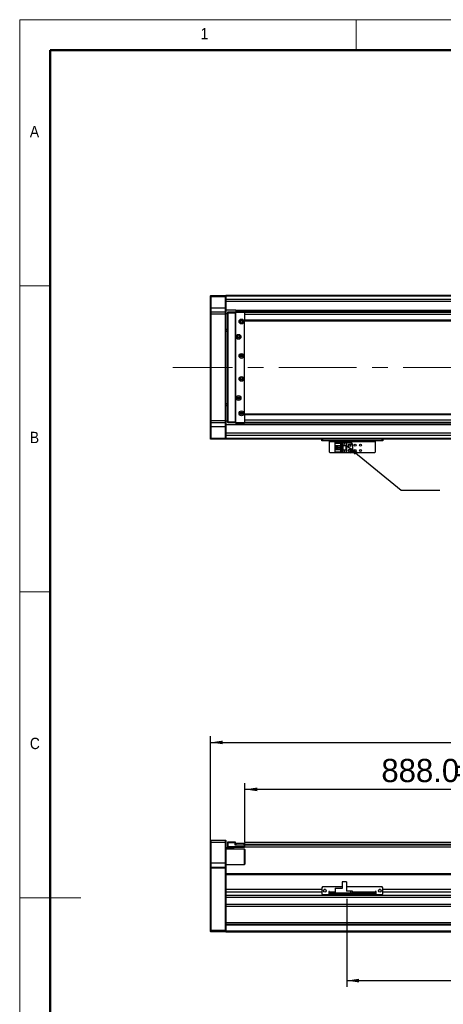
# Model space of a CAD drawing. Header units: millimetres. Extents: x 40 to 3320, y 40 to 2336.
# Tile 2 of 6: x 40 to 594, y 1049 to 2336. Entities that reach past the tile are written whole.
import ezdxf

# ---------------------------------------------------------------- set-up
doc = ezdxf.new("R2010")
doc.units = ezdxf.units.MM
doc.header["$LTSCALE"] = 8
doc.linetypes.add('CENTERX2', pattern=[20.32, 12.7, -2.54, 2.54, -2.54])
doc.layers.add('DIMNS', color=7, linetype='Continuous')
doc.styles.add('SLDTEXTSTYLE0', font='Gothic.ttf', dxfattribs={"width": 0.913})
doc.styles.add('SLDTEXTSTYLE7', font='txt')
doc.dimstyles.new('SLDDIMSTYLE1', dxfattribs={"dimtxt": 30.4, "dimasz": 16, "dimexe": 0, "dimexo": 0.0625, "dimgap": 7.6, "dimtad": 2, "dimdec": 1, "dimrnd": 1e-09, "dimzin": 4, "dimdsep": 46, "dimtxsty": 'SLDTEXTSTYLE7', "dimsah": 1, "dimcen": 0.09, "dimadec": 0, "dimazin": 1, "dimtfac": 1, "dimtdec": 1, "dimtofl": 0, "dimtmove": 0, "dimatfit": 3, "dimfxl": 0, "dimfrac": 2, "dimtolj": 1, "dimtzin": 12, "dimarcsym": 0})
doc.dimstyles.new('SLDDIMSTYLE3', dxfattribs={"dimtxt": 0.18, "dimasz": 16, "dimexe": 0, "dimexo": 0.0625, "dimgap": 0, "dimtad": 0, "dimtih": 1, "dimtoh": 1, "dimdec": 0, "dimrnd": 1e-09, "dimzin": 0, "dimdsep": 46, "dimtxsty": 'Standard', "dimsah": 1, "dimcen": 0.09, "dimadec": 0, "dimazin": 0, "dimtfac": 16, "dimtdec": 0, "dimtofl": 0, "dimtmove": 0, "dimatfit": 3, "dimfxl": 0, "dimfrac": 2, "dimtolj": 1, "dimtzin": 0, "dimarcsym": 0})

# ---------------------------------------------------------------- blocks, each defined once
blk = doc.blocks.new('_D_7')
at = {"layer": 'DIMNS'}
for p, q in [((334.7, 1261.3), (334.7, 1337.7)), ((1222.7, 1329.7), (334.7, 1329.7)), ((1222.7, 1267.3), (1222.7, 1337.7))]:
    blk.add_line(p, q, dxfattribs=at)
for points in [[(334.7, 1329.7), (350.7, 1327.3), (350.7, 1332.1)], [(1222.7, 1329.7), (1206.7, 1332.1), (1206.7, 1327.3)]]:
    blk.add_solid(points, dxfattribs=at)
at = {"layer": 'DIMNS', "char_height": 30.4, "attachment_point": 1, "style": 'SLDTEXTSTYLE7'}
for s, insert in [('888.0', (513.1, 1369.6)), ('=T/2+18mm', (610, 1369.6))]:
    blk.add_mtext(s, dxfattribs=dict(at, insert=insert))
blk = doc.blocks.new('_D_10')
at = {"layer": 'DIMNS'}
for p, q in [((289.7, 1236.8), (289.7, 1399.1)), ((289.7, 1391.1), (2405.7, 1391.1)), ((2405.7, 1236.8), (2405.7, 1399.1))]:
    blk.add_line(p, q, dxfattribs=at)
for points in [[(289.7, 1391.1), (305.7, 1388.7), (305.7, 1393.5)], [(2405.7, 1391.1), (2389.7, 1393.5), (2389.7, 1388.7)]]:
    blk.add_solid(points, dxfattribs=at)
at = {"layer": 'DIMNS', "insert": (1268.8, 1431), "char_height": 30.4, "attachment_point": 1, "style": 'SLDTEXTSTYLE7'}
blk.add_mtext('2116.0', dxfattribs=at)
blk = doc.blocks.new('_D_11')
at = {"layer": 'DIMNS'}
for p, q in [((467.7, 1186.5), (467.7, 1071.7)), ((1337.7, 1193.5), (1337.7, 1071.7)), ((467.7, 1079.7), (1337.7, 1079.7))]:
    blk.add_line(p, q, dxfattribs=at)
for points in [[(467.7, 1079.7), (483.7, 1077.3), (483.7, 1082.1)], [(1337.7, 1079.7), (1321.7, 1082.1), (1321.7, 1077.3)]]:
    blk.add_solid(points, dxfattribs=at)
at = {"layer": 'DIMNS', "insert": (880, 1119.6), "char_height": 30.4, "attachment_point": 1, "style": 'SLDTEXTSTYLE7'}
blk.add_mtext('870.0', dxfattribs=at)

msp = doc.modelspace()

# ---------------------------------------------------------------- linework, layer by layer
at = {"color": 7, "linetype": 'Continuous', "lineweight": 18}
for p, q in [((3320, 2336), (40, 2336)), ((40, 2336), (40, 40)), ((480, 2296), (480, 2336)), ((80, 2296), (3280, 2296)), ((80, 2296), (80, 80)), ((80, 1988), (40, 1988)), ((40, 1588), (80, 1588)), ((40, 1188), (120, 1188))]:
    msp.add_line(p, q, dxfattribs=at)
at = {"color": 7, "linetype": 'Continuous', "lineweight": 50}
for p, q in [((3280, 2296), (80, 2296)), ((80, 2296), (80, 80))]:
    msp.add_line(p, q, dxfattribs=at)
at = {"color": 7, "linetype": 'Continuous', "lineweight": 25}
for p, q in [((289.6647368, 1975.0637578), (289.9647866, 1975.3637554)), ((289.6647368, 1973.8637598), (289.6647368, 1975.0637578)), ((289.6647368, 1973.8637598), (289.9647866, 1973.8637598)), ((289.6647368, 1958.8637592), (289.6647368, 1973.8637598)), ((289.9647866, 1975.3637554), (289.9647866, 1973.8637598)), ((289.9647866, 1975.3637554), (309.3647872, 1975.3637554)), ((289.9647866, 1973.8637598), (289.9647866, 1958.8637592)), ((309.3647872, 1973.8637598), (289.9647866, 1973.8637598)), ((309.3647872, 1973.8637598), (309.3647872, 1975.3637554)), ((309.3647872, 1975.3637554), (309.6647773, 1975.0637578)), ((309.3647872, 1958.8637592), (309.3647872, 1973.8637598)), ((309.3647872, 1973.8637598), (309.6647773, 1973.8637598)), ((1258.1647549, 1975.3637554), (309.6647773, 1975.3637554)), ((309.6647773, 1975.3637554), (309.6647773, 1975.0637578)), ((309.6647773, 1975.0637578), (309.6647773, 1973.8637598)), ((309.6647773, 1974.8637618), (1258.1647549, 1974.8637618)), ((309.6647773, 1973.8637598), (309.6647773, 1958.8637592)), ((1222.6647649, 1970.3637601), (309.6647773, 1970.3637601)), ((427.6647781, 1975.1637594), (1258.1647549, 1975.1637594)), ((427.6647781, 1975.1637594), (427.6647781, 1974.9637561)), ((427.6647781, 1974.9637561), (1258.1647549, 1974.9637561)), ((427.6647781, 1974.8637618), (427.6647781, 1974.9637561)), ((289.6647368, 1958.8637592), (289.9647866, 1958.8637592)), ((289.6647368, 1953.5637589), (289.6647368, 1958.8637592)), ((289.9647866, 1958.8637592), (289.9647866, 1953.8637565)), ((309.3647872, 1958.8637592), (289.9647866, 1958.8637592)), ((309.3647872, 1953.8637565), (309.3647872, 1958.8637592)), ((309.3647872, 1958.8637592), (309.6647773, 1958.8637592)), ((309.6647773, 1958.8637592), (309.6647773, 1953.5637589)), ((289.9647866, 1953.8637565), (289.6647368, 1953.5637589)), ((289.6647368, 1950.8637579), (289.6647368, 1953.5637589)), ((289.9647866, 1950.8637579), (289.6647368, 1950.8637579)), ((289.6647368, 1811.8637593), (289.6647368, 1950.8637579)), ((289.9647866, 1953.8637565), (289.9647866, 1950.8637579)), ((289.9647866, 1953.8637565), (309.3647872, 1953.8637565)), ((309.3647872, 1950.8637579), (289.9647866, 1950.8637579)), ((289.9647866, 1950.8637579), (289.9647866, 1811.8637593)), ((309.3647872, 1950.8637579), (309.3647872, 1953.8637565)), ((309.3647872, 1953.8637565), (309.6647773, 1953.5637589)), ((309.3647872, 1950.8637579), (309.6647773, 1950.8637579)), ((309.3647872, 1811.8637593), (309.3647872, 1950.8637579)), ((322.6647888, 1956.3637616), (309.6647773, 1956.3637616)), ((309.6647773, 1953.5637589), (309.6647773, 1950.8637579)), ((312.164775, 1951.3637589), (309.6647773, 1951.3637589)), ((309.6647773, 1950.8637579), (309.6647773, 1811.8637593)), ((312.164775, 1953.5637589), (312.4647651, 1953.8637565)), ((312.164775, 1952.3637609), (312.164775, 1953.5637589)), ((312.164775, 1952.3637609), (312.4647651, 1952.3637609)), ((312.164775, 1810.3637563), (312.164775, 1952.3637609)), ((312.4647651, 1953.8637565), (312.4647651, 1952.3637609)), ((312.4647651, 1953.8637565), (321.6647421, 1953.8637565)), ((312.4647651, 1952.3637609), (312.4647651, 1810.3637563)), ((321.6647421, 1952.3637609), (312.4647651, 1952.3637609)), ((321.6647421, 1953.8637565), (321.6647421, 1952.3637609)), ((321.6647421, 1953.8637565), (333.86474, 1953.8637565)), ((333.86474, 1953.5637589), (321.6647421, 1953.5637589)), ((321.6647421, 1952.3637609), (321.6647421, 1810.3637563)), ((322.6647888, 1953.3637555), (322.1647654, 1952.8637619)), ((322.1647654, 1952.8637619), (322.1647654, 1809.8637553)), ((322.6647888, 1956.3637616), (322.6647888, 1955.9337588)), ((322.6647888, 1956.3637616), (1222.6647649, 1956.3637616)), ((322.6647888, 1955.9337588), (322.6647888, 1955.3596692)), ((1222.6647649, 1955.9337588), (322.6647888, 1955.9337588)), ((322.6647888, 1955.3596692), (1222.6647649, 1955.3596692)), ((322.6647888, 1955.3596692), (322.6647888, 1953.8637565)), ((333.6647664, 1953.3637555), (322.6647888, 1953.3637555)), ((334.1647897, 1952.8637619), (333.6647664, 1953.3637555)), ((333.86474, 1953.8637565), (333.86474, 1953.5637589)), ((334.1647897, 1953.5637589), (333.86474, 1953.8637565)), ((333.86474, 1953.1637596), (333.86474, 1953.5637589)), ((334.1647897, 1953.5637589), (333.86474, 1953.5637589)), ((334.1647897, 1953.5637589), (334.1647897, 1953.3637555)), ((2360.1648126, 1953.3637555), (334.1647897, 1953.3637555)), ((334.1647897, 1953.3637555), (334.1647897, 1952.8637619)), ((334.1647897, 1952.7254345), (334.1647897, 1952.8637619)), ((334.1647897, 1952.7254345), (334.1647897, 1950.3637569)), ((2360.1648126, 1950.3637569), (334.1647897, 1950.3637569)), ((334.1647897, 1950.3637569), (334.1647897, 1943.3637539)), ((309.6647773, 1931.3637593), (312.164775, 1931.3637593)), ((2360.1648126, 1943.3637539), (334.1647897, 1943.3637539)), ((334.1647897, 1943.3637539), (334.1647897, 1942.3637556)), ((334.1647897, 1942.3637556), (2360.1648126, 1942.3637556)), ((334.1647897, 1820.3637616), (334.1647897, 1942.3637556)), ((309.6647773, 1929.363759), (312.164775, 1929.363759)), ((312.164775, 1928.363757), (309.6647773, 1928.363757)), ((309.6647773, 1834.3637602), (312.164775, 1834.3637602)), ((312.164775, 1833.3637582), (309.6647773, 1833.3637582)), ((312.164775, 1831.3637579), (309.6647773, 1831.3637579)), ((2360.1648126, 1820.3637616), (334.1647897, 1820.3637616)), ((334.1647897, 1820.3637616), (334.1647897, 1819.3637596)), ((2360.1648126, 1819.3637596), (334.1647897, 1819.3637596)), ((334.1647897, 1819.3637596), (334.1647897, 1812.3637603)), ((289.9647866, 1811.8637593), (289.6647368, 1811.8637593)), ((289.6647368, 1809.1637583), (289.6647368, 1811.8637593)), ((289.9647866, 1808.8637607), (289.6647368, 1809.1637583)), ((289.6647368, 1803.863758), (289.6647368, 1809.1637583)), ((289.9647866, 1803.863758), (289.6647368, 1803.863758)), ((289.6647368, 1788.8637574), (289.6647368, 1803.863758)), ((289.9647866, 1811.8637593), (309.3647872, 1811.8637593)), ((289.9647866, 1811.8637593), (289.9647866, 1808.8637607)), ((309.3647872, 1808.8637607), (289.9647866, 1808.8637607)), ((289.9647866, 1808.8637607), (289.9647866, 1803.863758)), ((309.3647872, 1803.863758), (289.9647866, 1803.863758)), ((289.9647866, 1803.863758), (289.9647866, 1788.8637574)), ((309.3647872, 1811.8637593), (309.6647773, 1811.8637593)), ((309.3647872, 1808.8637607), (309.3647872, 1811.8637593)), ((309.3647872, 1808.8637607), (309.6647773, 1809.1637583)), ((309.3647872, 1803.863758), (309.3647872, 1808.8637607)), ((309.6647773, 1803.863758), (309.3647872, 1803.863758)), ((309.3647872, 1788.8637574), (309.3647872, 1803.863758)), ((309.6647773, 1811.8637593), (309.6647773, 1809.1637583)), ((309.6647773, 1811.3637583), (312.164775, 1811.3637583)), ((309.6647773, 1809.1637583), (309.6647773, 1803.863758)), ((322.6647888, 1806.3637556), (309.6647773, 1806.3637556)), ((309.6647773, 1803.863758), (309.6647773, 1788.8637574)), ((312.164775, 1810.3637563), (312.4647651, 1810.3637563)), ((312.164775, 1809.1637583), (312.164775, 1810.3637563)), ((312.164775, 1809.1637583), (312.4647651, 1808.8637607)), ((312.4647651, 1810.3637563), (321.6647421, 1810.3637563)), ((312.4647651, 1810.3637563), (312.4647651, 1808.8637607)), ((321.6647421, 1808.8637607), (312.4647651, 1808.8637607)), ((321.6647421, 1810.3637563), (321.6647421, 1808.8637607)), ((321.6647421, 1809.1637583), (333.86474, 1809.1637583)), ((333.86474, 1808.8637607), (321.6647421, 1808.8637607)), ((322.1647654, 1809.8637553), (322.6647888, 1809.3637617)), ((322.6647888, 1809.3637617), (333.6647664, 1809.3637617)), ((322.6647888, 1808.8637607), (322.6647888, 1807.367848)), ((1220.414183, 1807.367848), (322.6647888, 1807.367848)), ((322.6647888, 1807.367848), (322.6647888, 1806.7937584)), ((1221.179894, 1806.7937584), (322.6647888, 1806.7937584)), ((322.6647888, 1806.7937584), (322.6647888, 1806.3637556)), ((1222.6647649, 1806.3637556), (322.6647888, 1806.3637556)), ((333.6647664, 1809.3637617), (334.1647897, 1809.8637553)), ((333.86474, 1809.1637583), (333.86474, 1809.5637576)), ((333.86474, 1809.1637583), (334.1647897, 1809.1637583)), ((333.86474, 1809.1637583), (333.86474, 1808.8637607)), ((333.86474, 1808.8637607), (334.1647897, 1809.1637583)), ((2360.1648126, 1812.3637603), (334.1647897, 1812.3637603)), ((334.1647897, 1812.3637603), (334.1647897, 1810.0020827)), ((334.1647897, 1809.8637553), (334.1647897, 1810.0020827)), ((334.1647897, 1809.8637553), (334.1647897, 1809.3637617)), ((2360.1648126, 1809.3637617), (334.1647897, 1809.3637617)), ((334.1647897, 1809.3637617), (334.1647897, 1809.1637583)), ((1222.6647649, 1792.363757), (309.6647773, 1792.363757)), ((289.9647866, 1788.8637574), (289.6647368, 1788.8637574)), ((289.6647368, 1787.6637594), (289.6647368, 1788.8637574)), ((289.9647866, 1787.3637618), (289.6647368, 1787.6637594)), ((289.9647866, 1788.8637574), (309.3647872, 1788.8637574)), ((289.9647866, 1788.8637574), (289.9647866, 1787.3637618)), ((309.3647872, 1787.3637618), (289.9647866, 1787.3637618)), ((309.6647773, 1788.8637574), (309.3647872, 1788.8637574)), ((309.3647872, 1787.3637618), (309.3647872, 1788.8637574)), ((309.6647773, 1787.6637594), (309.3647872, 1787.3637618)), ((309.6647773, 1788.8637574), (309.6647773, 1787.6637594)), ((309.6647773, 1787.6637594), (309.6647773, 1787.3637618)), ((1337.6647745, 1787.3637618), (309.6647773, 1787.3637618)), ((435.1647709, 1785.3637578), (435.1647709, 1787.3637618)), ((436.164758, 1785.3637578), (435.1647709, 1785.3637578)), ((436.164758, 1787.3637618), (436.164758, 1785.3637578)), ((514.1647671, 1785.3637578), (436.164758, 1785.3637578)), ((445.1647614, 1785.3637578), (445.1647614, 1784.3637557)), ((445.1647614, 1784.3637557), (505.1647638, 1784.3637557)), ((445.1647614, 1770.5637606), (445.1647614, 1784.3637557)), ((452.4647508, 1782.2637574), (452.4647508, 1783.0637561)), ((452.4647508, 1783.0637561), (461.6647576, 1783.0637561)), ((460.7647572, 1782.2637574), (452.4647508, 1782.2637574)), ((452.4647508, 1782.2637574), (452.4647508, 1781.7637564)), ((460.2647637, 1781.7637564), (452.4647508, 1781.7637564)), ((452.4647508, 1779.1637571), (452.4647508, 1781.7637564)), ((452.4647508, 1779.1637571), (458.6647664, 1779.1637571)), ((452.4647508, 1773.5637592), (452.4647508, 1779.1637571)), ((453.7647579, 1773.5637592), (453.7647579, 1779.1637571)), ((454.2647515, 1778.8137586), (454.2647515, 1779.1637571)), ((458.6647664, 1778.8137586), (454.2647515, 1778.8137586)), ((454.2647515, 1773.9137577), (454.2647515, 1778.8137586)), ((457.0647691, 1777.1637605), (455.2247737, 1777.1637605)), ((455.2247737, 1777.1637605), (455.2247737, 1775.5637558)), ((457.0647691, 1777.1637605), (457.0647691, 1775.5637558)), ((458.6647664, 1779.1637571), (458.6647664, 1773.5637592)), ((460.2647637, 1781.7637564), (460.7647572, 1782.2637574)), ((460.2647637, 1770.9637599), (460.2647637, 1781.7637564)), ((460.7647572, 1770.4637589), (460.7647572, 1782.2637574)), ((461.6647576, 1783.0637561), (461.6647576, 1779.3637605)), ((461.6647576, 1783.0637561), (467.6647697, 1783.0637561)), ((461.6647576, 1779.3637605), (467.6647697, 1779.3637605)), ((461.6647576, 1779.3637605), (461.6647576, 1773.3637558)), ((462.1647511, 1779.3637605), (462.1647511, 1773.3637558)), ((462.4647711, 1779.3637605), (462.4647711, 1773.3637558)), ((464.0647684, 1781.5637605), (464.2647718, 1781.5637605)), ((464.6647785, 1780.3637551), (464.0647684, 1781.5637605)), ((464.2647718, 1781.9637598), (465.0647555, 1781.9637598)), ((464.2647718, 1781.5637605), (464.2647718, 1781.9637598)), ((465.2647589, 1781.5637605), (464.6647785, 1780.3637551)), ((465.0647555, 1781.9637598), (465.0647555, 1781.5637605)), ((465.0647555, 1781.5637605), (465.2647589, 1781.5637605)), ((466.8647562, 1773.3637558), (466.8647562, 1779.3637605)), ((467.1647762, 1773.3637558), (467.1647762, 1779.3637605)), ((467.6647697, 1783.0637561), (467.6647697, 1779.3637605)), ((467.6647697, 1783.0637561), (473.1647585, 1783.0637561)), ((467.6647697, 1779.3637605), (467.6647697, 1773.3637558)), ((475.1647626, 1781.0637595), (475.1647626, 1771.6637568)), ((505.1647638, 1784.3637557), (505.1647638, 1785.3637578)), ((505.1647638, 1784.3637557), (505.1647638, 1770.5637606)), ((514.1647671, 1785.3637578), (514.1647671, 1787.3637618)), ((515.1647542, 1785.3637578), (514.1647671, 1785.3637578)), ((515.1647542, 1787.3637618), (515.1647542, 1785.3637578)), ((445.1647614, 1770.5637606), (446.1647783, 1769.5637585)), ((504.1647766, 1769.5637585), (446.1647783, 1769.5637585)), ((458.6647664, 1773.5637592), (452.4647508, 1773.5637592)), ((452.4647508, 1770.9637599), (452.4647508, 1773.5637592)), ((452.4647508, 1770.9637599), (460.2647637, 1770.9637599)), ((452.4647508, 1770.9637599), (452.4647508, 1770.4637589)), ((452.4647508, 1770.4637589), (460.7647572, 1770.4637589)), ((452.4647508, 1769.6637602), (452.4647508, 1770.4637589)), ((461.6647576, 1769.6637602), (452.4647508, 1769.6637602)), ((454.2647515, 1773.5637592), (454.2647515, 1773.9137577)), ((454.2647515, 1773.9137577), (458.6647664, 1773.9137577)), ((455.2247737, 1775.5637558), (457.0647691, 1775.5637558)), ((460.7647572, 1770.4637589), (460.2647637, 1770.9637599)), ((461.6647576, 1773.3637558), (461.6647576, 1769.6637602)), ((467.6647697, 1773.3637558), (461.6647576, 1773.3637558)), ((467.6647697, 1769.6637602), (461.6647576, 1769.6637602)), ((464.0647684, 1771.9637619), (464.2647718, 1771.9637619)), ((464.6647785, 1770.7637565), (464.0647684, 1771.9637619)), ((464.2647718, 1772.3637612), (465.0647555, 1772.3637612)), ((464.2647718, 1771.9637619), (464.2647718, 1772.3637612)), ((465.2647589, 1771.9637619), (464.6647785, 1770.7637565)), ((465.0647555, 1772.3637612), (465.0647555, 1771.9637619)), ((465.0647555, 1771.9637619), (465.2647589, 1771.9637619)), ((467.6647697, 1773.3637558), (467.6647697, 1769.6637602)), ((473.1647585, 1769.6637602), (467.6647697, 1769.6637602)), ((504.1647766, 1769.5637585), (505.1647638, 1770.5637606)), ((289.9647866, 1263.1298953), (289.6647368, 1262.8298977)), ((289.6647368, 1260.1298967), (289.6647368, 1262.8298977)), ((289.9647866, 1263.1298953), (289.9647866, 1260.1298967)), ((289.9647866, 1263.1298953), (309.3647872, 1263.1298953)), ((309.3647872, 1260.1298967), (309.3647872, 1263.1298953)), ((309.3647872, 1263.1298953), (309.6647773, 1262.8298977)), ((309.6647773, 1262.8298977), (309.6647773, 1260.1298967)), ((289.9647866, 1260.1298967), (289.6647368, 1260.1298967)), ((289.6647368, 1233.1298979), (289.6647368, 1260.1298967)), ((309.3647872, 1260.1298967), (289.9647866, 1260.1298967)), ((289.9647866, 1260.1298967), (289.9647866, 1233.1298979)), ((309.3647872, 1233.1298979), (309.3647872, 1260.1298967)), ((309.3647872, 1260.1298967), (309.6647773, 1260.1298967)), ((309.6647773, 1260.1298967), (309.6647773, 1233.1298979)), ((309.6647773, 1253.6298984), (312.4647651, 1253.6298984)), ((319.6647678, 1252.6298964), (309.6647773, 1252.6298964)), ((334.1647897, 1251.6299018), (309.6647773, 1251.6299018)), ((312.164775, 1260.8299011), (312.4647651, 1261.1298987)), ((312.164775, 1259.6298957), (312.164775, 1260.8299011)), ((312.164775, 1259.6298957), (312.4647651, 1259.6298957)), ((312.164775, 1255.1299015), (312.164775, 1259.6298957)), ((312.164775, 1253.9298961), (312.164775, 1255.1299015)), ((312.4647651, 1255.1299015), (312.164775, 1255.1299015)), ((312.4647651, 1253.6298984), (312.164775, 1253.9298961)), ((312.4647651, 1261.1298987), (312.4647651, 1259.6298957)), ((312.4647651, 1261.1298987), (321.6647421, 1261.1298987)), ((321.6647421, 1259.6298957), (312.4647651, 1259.6298957)), ((312.4647651, 1259.6298957), (312.4647651, 1255.1299015)), ((312.4647651, 1255.1299015), (312.4647651, 1253.6298984)), ((312.4647651, 1255.1299015), (333.86474, 1255.1299015)), ((333.86474, 1253.6298984), (312.4647651, 1253.6298984)), ((319.6647678, 1253.6298984), (319.6647678, 1252.6298964)), ((319.6647678, 1252.6298964), (319.6647678, 1251.6299018)), ((321.6647421, 1261.1298987), (321.6647421, 1259.6298957)), ((321.6647421, 1256.8299004), (321.6647421, 1259.6298957)), ((321.6647421, 1257.1298981), (333.86474, 1257.1298981)), ((333.86474, 1256.8299004), (321.6647421, 1256.8299004)), ((322.1647654, 1257.3299015), (322.1647654, 1259.3298981)), ((322.1647654, 1259.3298981), (322.6647888, 1259.3298981)), ((322.1647654, 1257.1298981), (322.1647654, 1257.3299015)), ((322.6647888, 1257.3299015), (322.1647654, 1257.3299015)), ((322.6647888, 1259.3298981), (322.6647888, 1257.3299015)), ((322.6647888, 1259.3298981), (333.6647664, 1259.3298981)), ((322.6647888, 1257.3299015), (333.6647664, 1257.3299015)), ((333.6647664, 1257.3299015), (333.6647664, 1259.3298981)), ((333.6647664, 1259.3298981), (334.1647897, 1259.3298981)), ((334.1647897, 1257.3299015), (333.6647664, 1257.3299015)), ((333.86474, 1257.1298981), (334.1647897, 1257.1298981)), ((333.86474, 1257.1298981), (333.86474, 1256.8299004)), ((333.86474, 1257.1298981), (334.1647897, 1256.8299004)), ((333.86474, 1255.1299015), (333.86474, 1256.8299004)), ((333.86474, 1256.8299004), (334.1647897, 1256.8299004)), ((333.86474, 1253.6298984), (333.86474, 1255.1299015)), ((333.86474, 1255.1299015), (334.1647897, 1255.1299015)), ((333.86474, 1253.6298984), (334.1647897, 1253.9298961)), ((2360.1648126, 1260.4798952), (334.1647897, 1260.4798952)), ((334.1647897, 1260.4798952), (334.1647897, 1259.3298981)), ((334.1647897, 1259.3298981), (334.1647897, 1259.1382095)), ((334.1647897, 1259.1382095), (334.1647897, 1257.4798965)), ((334.1647897, 1257.4798965), (334.1647897, 1256.9798955)), ((334.1647897, 1256.9798955), (334.1647897, 1256.8299004)), ((334.1647897, 1256.8299004), (334.1647897, 1255.1299015)), ((334.1647897, 1255.1299015), (334.1647897, 1253.9298961)), ((1222.6647649, 1253.9798969), (334.1647897, 1253.9798969)), ((334.6647535, 1251.1299008), (334.1647897, 1251.6299018)), ((334.1647897, 1231.6298985), (334.1647897, 1251.6299018)), ((334.6647535, 1251.1299008), (334.6647535, 1232.1298996)), ((289.9647866, 1233.1298979), (289.6647368, 1233.1298979)), ((289.6647368, 1227.8298976), (289.6647368, 1233.1298979)), ((289.9647866, 1228.1298989), (289.6647368, 1227.8298976)), ((289.6647368, 1226.6298996), (289.6647368, 1227.8298976)), ((289.9647866, 1226.6298996), (289.6647368, 1226.6298996)), ((289.6647368, 1145.754162), (289.6647368, 1226.6298996)), ((289.9647866, 1233.1298979), (289.9647866, 1228.1298989)), ((309.3647872, 1233.1298979), (289.9647866, 1233.1298979)), ((289.9647866, 1228.1298989), (289.9647866, 1226.6298996)), ((289.9647866, 1228.1298989), (309.3647872, 1228.1298989)), ((289.9647866, 1226.6298996), (289.9647866, 1145.6298975)), ((309.3647872, 1226.6298996), (289.9647866, 1226.6298996)), ((309.3647872, 1228.1298989), (309.3647872, 1233.1298979)), ((309.6647773, 1233.1298979), (309.3647872, 1233.1298979)), ((309.3647872, 1226.6298996), (309.3647872, 1228.1298989)), ((309.6647773, 1227.8298976), (309.3647872, 1228.1298989)), ((309.3647872, 1145.6298975), (309.3647872, 1226.6298996)), ((309.6647773, 1226.6298996), (309.3647872, 1226.6298996)), ((309.6647773, 1233.1298979), (309.6647773, 1227.8298976)), ((309.6647773, 1231.6298985), (334.1647897, 1231.6298985)), ((309.6647773, 1227.8298976), (309.6647773, 1226.6298996)), ((309.6647773, 1226.6298996), (309.6647773, 1218.8440429)), ((334.1647897, 1231.6298985), (334.6647535, 1232.1298996)), ((1337.6647745, 1219.1298993), (309.6647773, 1219.1298993)), ((309.6647773, 1218.8440429), (309.6647773, 1218.1298973)), ((309.6647773, 1218.1298973), (309.6647773, 1198.6298987)), ((309.6647773, 1198.6298987), (309.6647773, 1195.2298989)), ((435.1647709, 1198.6298987), (309.6647773, 1198.6298987)), ((436.164758, 1202.1298984), (435.1647709, 1201.1298982)), ((435.1647709, 1201.1298982), (435.1647709, 1193.1298988)), ((461.6647576, 1202.1298984), (436.164758, 1202.1298984)), ((439.9647628, 1198.6298987), (438.3647655, 1198.6298987)), ((452.4647508, 1200.6298991), (460.2647637, 1200.6298991)), ((452.4647508, 1200.6298991), (452.4647508, 1200.129898)), ((452.4647508, 1200.129898), (452.4647508, 1194.1298989)), ((461.6647576, 1200.129898), (452.4647508, 1200.129898)), ((460.7647572, 1200.129898), (460.2647637, 1200.6298991)), ((461.6647576, 1209.0298997), (461.6647576, 1200.129898)), ((467.6647697, 1209.0298997), (461.6647576, 1209.0298997)), ((467.6647697, 1209.0298997), (467.6647697, 1196.6298984)), ((514.1647671, 1202.1298984), (467.6647697, 1202.1298984)), ((511.9647597, 1198.6298987), (510.3647624, 1198.6298987)), ((515.1647542, 1201.1298982), (514.1647671, 1202.1298984)), ((515.1647542, 1193.1298988), (515.1647542, 1201.1298982)), ((2180.1647459, 1198.6298987), (515.1647542, 1198.6298987)), ((435.1647709, 1195.2298989), (309.6647773, 1195.2298989)), ((309.6647773, 1195.2298989), (309.6647773, 1190.8949202)), ((2385.6647525, 1190.8949202), (309.6647773, 1190.8949202)), ((309.6647773, 1190.8949202), (309.6647773, 1189.5872501)), ((309.6647773, 1189.5872501), (309.6647773, 1152.429899)), ((2385.6647525, 1188.4374635), (309.6647773, 1188.4374635)), ((435.1647709, 1193.1298988), (436.164758, 1192.1298986)), ((436.164758, 1192.1298986), (444.1647742, 1192.1298986)), ((445.1647614, 1196.1298974), (444.1647742, 1196.1298974)), ((444.1647742, 1196.1298974), (444.1647742, 1192.1298986)), ((445.1647614, 1195.2298989), (444.1647742, 1195.2298989)), ((445.1647614, 1195.1298991), (445.1647614, 1196.1298974)), ((445.1647614, 1195.1298991), (445.1647614, 1194.1298989)), ((445.1647614, 1192.1298986), (445.1647614, 1194.1298989)), ((445.1647614, 1194.1298989), (446.1647783, 1194.1298989)), ((446.1647783, 1192.1298986), (445.1647614, 1192.1298986)), ((446.1647783, 1194.1298989), (446.1647783, 1192.1298986)), ((504.1647766, 1194.1298989), (446.1647783, 1194.1298989)), ((504.1647766, 1192.1298986), (446.1647783, 1192.1298986)), ((473.1647585, 1196.6298984), (467.6647697, 1196.6298984)), ((473.1647585, 1194.1298989), (473.1647585, 1196.6298984)), ((475.1647626, 1196.6298984), (473.1647585, 1196.6298984)), ((475.1647626, 1194.1298989), (475.1647626, 1196.6298984)), ((504.1647766, 1192.1298986), (504.1647766, 1194.1298989)), ((504.1647766, 1194.1298989), (505.1647638, 1194.1298989)), ((505.1647638, 1192.1298986), (504.1647766, 1192.1298986)), ((506.1647509, 1196.1298974), (505.1647638, 1196.1298974)), ((505.1647638, 1196.1298974), (505.1647638, 1195.1298991)), ((506.1647509, 1195.2298989), (505.1647638, 1195.2298989)), ((505.1647638, 1194.1298989), (505.1647638, 1195.1298991)), ((505.1647638, 1194.1298989), (505.1647638, 1192.1298986)), ((506.1647509, 1192.1298986), (506.1647509, 1196.1298974)), ((506.1647509, 1192.1298986), (514.1647671, 1192.1298986)), ((514.1647671, 1192.1298986), (515.1647542, 1193.1298988)), ((2180.1647459, 1195.2298989), (515.1647542, 1195.2298989)), ((2385.6647525, 1179.0256531), (309.6647773, 1179.0256531)), ((2385.6647525, 1176.5681971), (309.6647773, 1176.5681971)), ((289.6647368, 1143.9298985), (289.6647368, 1145.754162)), ((289.6647368, 1145.754162), (289.9647866, 1145.6298975)), ((309.6647773, 1145.754162), (309.3647872, 1145.6298975)), ((2385.6647525, 1155.1298981), (309.6647773, 1155.1298981)), ((2385.6647525, 1153.1298978), (309.6647773, 1153.1298978)), ((309.6647773, 1152.429899), (309.6647773, 1152.1298976)), ((2385.6647525, 1152.1298976), (309.6647773, 1152.1298976)), ((309.6647773, 1152.1298976), (309.6647773, 1144.1298982)), ((289.6647368, 1143.9298985), (289.9647866, 1143.629899)), ((289.9647866, 1145.6298975), (289.9647866, 1143.629899)), ((289.9647866, 1145.6298975), (309.3647872, 1145.6298975)), ((309.3647872, 1143.629899), (289.9647866, 1143.629899)), ((309.3647872, 1143.629899), (309.3647872, 1145.6298975)), ((309.6647773, 1143.9298985), (309.3647872, 1143.629899)), ((2385.6647525, 1144.1298982), (309.6647773, 1144.1298982)), ((309.6647773, 1144.1298982), (309.6647773, 1143.129898)), ((2385.6647525, 1143.129898), (309.6647773, 1143.129898))]:
    msp.add_line(p, q, dxfattribs=at)
at = {"color": 8, "linetype": 'Continuous', "lineweight": 25}
for p, q in [((1258.1647549, 1974.3637608), (309.6647773, 1974.3637608)), ((1222.6647649, 1967.3637615), (309.6647773, 1967.3637615)), ((1222.6647649, 1795.3637557), (309.6647773, 1795.3637557)), ((1337.6647745, 1788.3637564), (309.6647773, 1788.3637564)), ((1223.0147634, 1257.4798965), (334.1647897, 1257.4798965)), ((1222.6647649, 1256.9798955), (334.1647897, 1256.9798955)), ((1337.6647745, 1218.1298973), (309.6647773, 1218.1298973)), ((452.4647508, 1195.1298991), (445.1647614, 1195.1298991)), ((505.1647638, 1195.1298991), (475.1647626, 1195.1298991))]:
    msp.add_line(p, q, dxfattribs=at)
at = {"color": 7, "linetype": 'Continuous', "lineweight": 25}
for centre, radius in [((330.1647649, 1941.3637587), 3.15), ((330.1647649, 1941.3637587), 1.7), ((330.1647649, 1941.3637587), 1.6), ((330.1647649, 1941.3637587), 1.25), ((326.1647649, 1921.3637587), 3.15), ((326.1647649, 1921.3637587), 1.7), ((326.1647649, 1921.3637587), 1.6), ((326.1647649, 1921.3637587), 1.25), ((330.1647649, 1896.3637587), 3.15), ((330.1647649, 1896.3637587), 1.7), ((330.1647649, 1896.3637587), 1.6), ((330.1647649, 1896.3637587), 1.25), ((330.1647649, 1866.3637587), 3.15), ((330.1647649, 1866.3637587), 1.7), ((330.1647649, 1866.3637587), 1.6), ((330.1647649, 1866.3637587), 1.25), ((326.1647649, 1841.3637587), 3.15), ((326.1647649, 1841.3637587), 1.7), ((326.1647649, 1841.3637587), 1.6), ((326.1647649, 1841.3637587), 1.25), ((330.1647649, 1821.3637587), 3.15), ((330.1647649, 1821.3637587), 1.7), ((330.1647649, 1821.3637587), 1.6), ((330.1647649, 1821.3637587), 1.25), ((471.6647649, 1779.8637587), 1.75), ((471.6647649, 1779.8637587), 1.25), ((478.6647649, 1779.8637587), 1.25), ((485.6647649, 1779.8637587), 1.25), ((471.6647649, 1772.8637587), 1.75), ((471.6647649, 1772.8637587), 1.25), ((478.6647649, 1772.8637587), 1.25), ((485.6647649, 1772.8637587), 1.25), ((439.1647649, 1197.1298982), 1.7), ((511.1647649, 1197.1298982), 1.7)]:
    msp.add_circle(centre, radius, dxfattribs=at)
for centre, start, end in [((473.1647649, 1781.0637587), 0, 90), ((473.1647649, 1771.6637587), 270, 0)]:
    msp.add_arc(centre, 2, start, end, dxfattribs=at)
at = {"layer": 'DIMNS', "linetype": 'CENTERX2', "lineweight": 18}
msp.add_line((2431.4532233, 1881.3637587), (240.2129981, 1881.3637587), dxfattribs=at)

# ---------------------------------------------------------------- texts
at = {"color": 7, "linetype": 'Continuous', "lineweight": 0, "char_height": 14.8166667, "attachment_point": 1, "style": 'SLDTEXTSTYLE0'}
for s, insert in [('1', (276.6666667, 2325.1704848)), ('A', (53.3333333, 2197.1704528)), ('B', (53.3333333, 1797.1704528)), ('C', (53.3333333, 1397.1704528))]:
    msp.add_mtext(s, dxfattribs=dict(at, insert=insert))

# ---------------------------------------------------------------- dimensions: what is measured, and where the dimension line sits
at = {"layer": 'DIMNS'}
dim = msp.add_linear_dim(base=(2405.6647649, 1391.1298982), p1=(289.6647649, 1226.6298982), p2=(2405.6647649, 1226.6298982), dimstyle='SLDDIMSTYLE1', dxfattribs=at)
dim.commit()
dim.dimension.update_dxf_attribs({"geometry": '_D_10', "text_midpoint": (1328.1645914, 1391.1298982), "dimtype": 160})
dim = msp.add_linear_dim(base=(334.6647649, 1329.7278901), p1=(1222.6647649, 1257.1298982), p2=(334.6647649, 1251.1298982), text='<>=T/2+18mm', dimstyle='SLDDIMSTYLE1', dxfattribs=at)
dim.commit()
dim.dimension.update_dxf_attribs({"geometry": '_D_7', "text_midpoint": (676.071447, 1329.7278901), "dimtype": 160})
dim = msp.add_linear_dim(base=(1337.6647649, 1079.6749509), p1=(467.6647649, 1196.6298982), p2=(1337.6647649, 1203.6298982), angle=0, dimstyle='SLDDIMSTYLE1', dxfattribs=at)
dim.commit()
dim.dimension.update_dxf_attribs({"geometry": '_D_11', "text_midpoint": (928.4254422, 1079.6749509), "dimtype": 160})

# ---------------------------------------------------------------- leaders
msp.add_leader([(467.6647649, 1779.3637587), (538.814304, 1720.6876115), (589.614304, 1720.6876115)], dimstyle='SLDDIMSTYLE3', dxfattribs=at)

doc.saveas('drawing.dxf')
